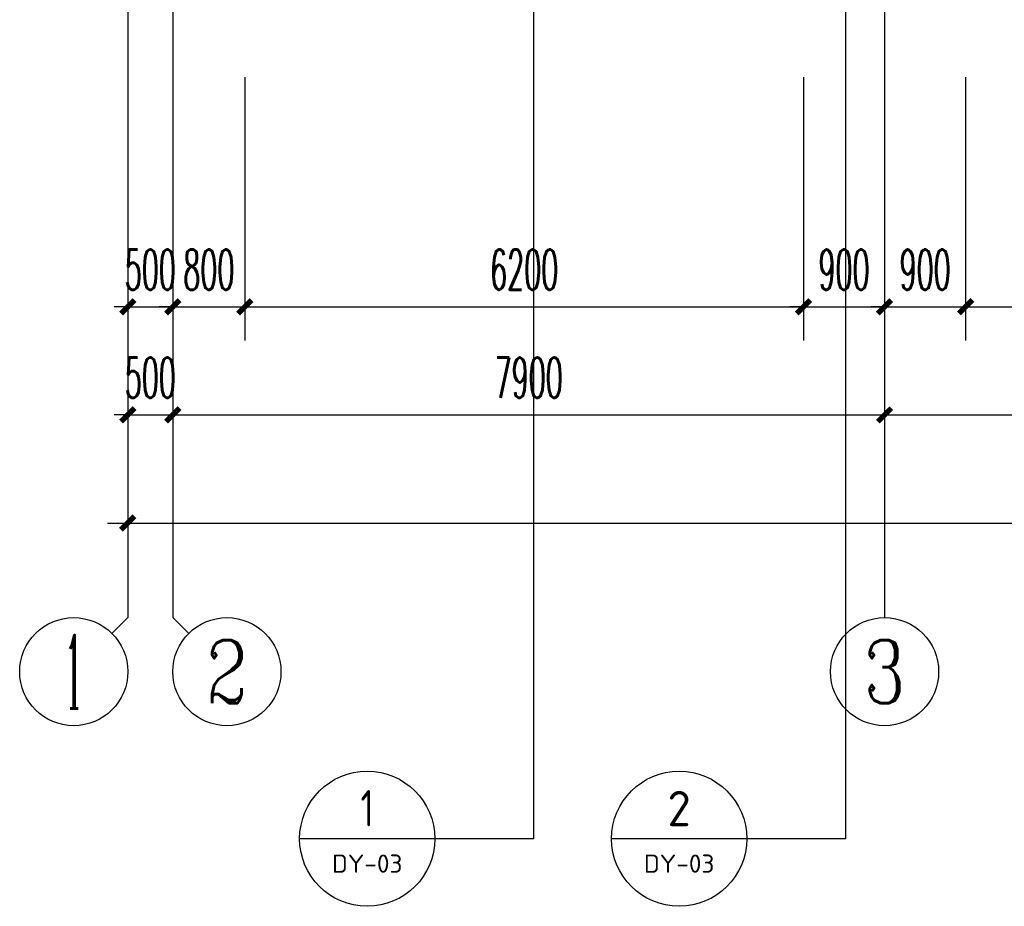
# Model space of a CAD drawing. Extents: x 1779708 to 7299578, y -1121471 to 88434.
# Tile 83 of 100: x 4321867 to 4332796, y -1072048 to -1062206. Entities that reach past the tile are written whole.
import ezdxf
from ezdxf.enums import TextEntityAlignment as Align

# ---------------------------------------------------------------- set-up
doc = ezdxf.new("R2010")
doc.units = 0
doc.header["$LTSCALE"] = 1000
doc.header["$MEASUREMENT"] = 0
doc.linetypes.add('DOTE', pattern=[2.42, 2, -0.2, 0.02, -0.2])
doc.layers.get('0').update_dxf_attribs({"linetype": 'CONTINUOUS'})
doc.layers.get('Defpoints').update_dxf_attribs({"linetype": 'CONTINUOUS'})
for name, color, linetype in [('AXIS', 3, 'CONTINUOUS'), ('AXIS_TEXT', 7, 'CONTINUOUS'), ('DIM_IDEN', 3, 'CONTINUOUS'), ('DOTE', 1, 'DOTE'), ('PUB_DIM', 3, 'CONTINUOUS'), ('PUB_TEXT', 7, 'CONTINUOUS'), ('室外构件', 4, 'CONTINUOUS')]:
    doc.layers.add(name, color=color, linetype=linetype)
doc.styles.add('_TCH_AXIS', font='COMPLEX', dxfattribs={"bigfont": 'GBCBIG'})
doc.styles.add('_TCH_DIM_T3', font='SIMPLEX.shx', dxfattribs={"width": 0.494118, "bigfont": 'GBCBIG.shx'})
doc.styles.add('COMPLEX', font='COMPLEX')
doc.styles.get("Standard").update_dxf_attribs({"font": 'GBENOR', "bigfont": 'GBCBIG'})
doc.dimstyles.new('_TCH_ARCH&&150', dxfattribs={"dimtxt": 446.25, "dimasz": 150, "dimexe": 375, "dimexo": 450, "dimgap": 189.375, "dimtad": 1, "dimdec": 0, "dimzin": 0, "dimdsep": 46, "dimtxsty": '_TCH_DIM_T3', "dimblk": 'ARCHTICK', "dimcen": 0.09, "dimdle": 225, "dimclrt": 7, "dimazin": 2, "dimtfac": 1, "dimtdec": 0, "dimtix": 1, "dimtmove": 2, "dimatfit": 3, "dimfxl": 250, "dimtolj": 1, "dimtzin": 0, "dimarcsym": 0})

# ---------------------------------------------------------------- blocks, each defined once
blk = doc.blocks.new('_AXISO')
blk.add_circle((0, 0), 0.5)
at = {"layer": 'AXIS_TEXT', "style": 'COMPLEX', "width": 1.041667}
blk.add_attdef('A', text='', height=0.56, dxfattribs=at).set_placement((-0.25, -0.28), (0.25, -0.28), align=Align.FIT)
blk = doc.blocks.new('_ArchTick')
at = {"color": 0, "linetype": 'ByBlock', "const_width": 0.4}
blk.add_lwpolyline([(-0.5, -0.5), (0.5, 0.5)], dxfattribs=at)
blk = doc.blocks.new('*D6822')
at = {"layer": 'AXIS', "color": 0, "lineweight": -2, "transparency": 16777216}
for p, q in [((9200, 6750), (9200, 1875)), ((84800, 6750), (84800, 1875)), ((8975, 2250), (85025, 2250))]:
    blk.add_line(p, q, dxfattribs=at)
at = {"layer": 'Defpoints', "color": 0, "transparency": 16777216}
for p in [(9200, 7200), (84800, 7200), (84800, 2250)]:
    blk.add_point(p, dxfattribs=at)
at = {"layer": 'AXIS', "color": 0, "lineweight": -2, "transparency": 16777216, "xscale": 150, "yscale": 150, "zscale": 150, "rotation": 180}
blk.add_blockref('_ArchTick', (9200, 2250), dxfattribs=at)
at = {"layer": 'AXIS', "color": 0, "lineweight": -2, "transparency": 16777216, "xscale": 150, "yscale": 150, "zscale": 150}
blk.add_blockref('_ArchTick', (84800, 2250), dxfattribs=at)
at = {"layer": 'AXIS', "color": 7, "transparency": 16777216, "insert": (47000, 2663), "char_height": 446.2, "attachment_point": 5, "style": '_TCH_DIM_T3'}
blk.add_mtext('\\A1;75600', dxfattribs=at)
blk = doc.blocks.new('*D6823')
at = {"layer": 'AXIS', "color": 0, "lineweight": -2, "transparency": 16777216}
for p, q in [((9200, 6750), (9200, 3075)), ((9700, 6750), (9700, 3075)), ((9200, 3450), (9050, 3450)), ((9200, 3450), (9700, 3450)), ((9700, 3450), (9850, 3450))]:
    blk.add_line(p, q, dxfattribs=at)
at = {"layer": 'Defpoints', "color": 0, "transparency": 16777216}
for p in [(9200, 7200), (9700, 7200), (9700, 3450)]:
    blk.add_point(p, dxfattribs=at)
at = {"layer": 'AXIS', "color": 0, "lineweight": -2, "transparency": 16777216, "xscale": 150, "yscale": 150, "zscale": 150}
blk.add_blockref('_ArchTick', (9200, 3450), dxfattribs=at)
at = {"layer": 'AXIS', "color": 0, "lineweight": -2, "transparency": 16777216, "xscale": 150, "yscale": 150, "zscale": 150, "rotation": 180}
blk.add_blockref('_ArchTick', (9700, 3450), dxfattribs=at)
at = {"layer": 'AXIS', "color": 7, "transparency": 16777216, "insert": (9450, 3863), "char_height": 446.2, "attachment_point": 5, "style": '_TCH_DIM_T3'}
blk.add_mtext('\\A1;500', dxfattribs=at)
blk = doc.blocks.new('*D6824')
at = {"layer": 'AXIS', "color": 0, "lineweight": -2, "transparency": 16777216}
for p, q in [((9700, 6750), (9700, 3075)), ((17600, 6750), (17600, 3075)), ((9475, 3450), (17825, 3450))]:
    blk.add_line(p, q, dxfattribs=at)
at = {"layer": 'Defpoints', "color": 0, "transparency": 16777216}
for p in [(9700, 7200), (17600, 7200), (17600, 3450)]:
    blk.add_point(p, dxfattribs=at)
at = {"layer": 'AXIS', "color": 0, "lineweight": -2, "transparency": 16777216, "xscale": 150, "yscale": 150, "zscale": 150, "rotation": 180}
blk.add_blockref('_ArchTick', (9700, 3450), dxfattribs=at)
at = {"layer": 'AXIS', "color": 0, "lineweight": -2, "transparency": 16777216, "xscale": 150, "yscale": 150, "zscale": 150}
blk.add_blockref('_ArchTick', (17600, 3450), dxfattribs=at)
at = {"layer": 'AXIS', "color": 7, "transparency": 16777216, "insert": (13650, 3863), "char_height": 446.2, "attachment_point": 5, "style": '_TCH_DIM_T3'}
blk.add_mtext('\\A1;7900', dxfattribs=at)
blk = doc.blocks.new('*D6825')
at = {"layer": 'AXIS', "color": 0, "lineweight": -2, "transparency": 16777216}
for p, q in [((17600, 6750), (17600, 3075)), ((22300, 6750), (22300, 3075)), ((17375, 3450), (22525, 3450))]:
    blk.add_line(p, q, dxfattribs=at)
at = {"layer": 'Defpoints', "color": 0, "transparency": 16777216}
for p in [(17600, 7200), (22300, 7200), (22300, 3450)]:
    blk.add_point(p, dxfattribs=at)
at = {"layer": 'AXIS', "color": 0, "lineweight": -2, "transparency": 16777216, "xscale": 150, "yscale": 150, "zscale": 150, "rotation": 180}
blk.add_blockref('_ArchTick', (17600, 3450), dxfattribs=at)
at = {"layer": 'AXIS', "color": 0, "lineweight": -2, "transparency": 16777216, "xscale": 150, "yscale": 150, "zscale": 150}
blk.add_blockref('_ArchTick', (22300, 3450), dxfattribs=at)
at = {"layer": 'AXIS', "color": 7, "transparency": 16777216, "insert": (19950, 3863), "char_height": 446.2, "attachment_point": 5, "style": '_TCH_DIM_T3'}
blk.add_mtext('\\A1;4700', dxfattribs=at)
blk = doc.blocks.new('*D4858')
at = {"layer": 'Defpoints', "color": 0, "transparency": 16777216}
for p in [(4332367, -1062393), (4336167, -1062393), (4336167, -1065393)]:
    blk.add_point(p, dxfattribs=at)
at = {"layer": 'PUB_DIM', "color": 0, "lineweight": -2, "transparency": 16777216}
for p, q in [((4332367, -1062843), (4332367, -1065768)), ((4336167, -1062843), (4336167, -1065768)), ((4332142, -1065393), (4336392, -1065393))]:
    blk.add_line(p, q, dxfattribs=at)
at = {"layer": 'PUB_DIM', "color": 0, "lineweight": -2, "transparency": 16777216, "xscale": 150, "yscale": 150, "zscale": 150, "rotation": 180}
blk.add_blockref('_ArchTick', (4332367, -1065393), dxfattribs=at)
at = {"layer": 'PUB_DIM', "color": 0, "lineweight": -2, "transparency": 16777216, "xscale": 150, "yscale": 150, "zscale": 150}
blk.add_blockref('_ArchTick', (4336167, -1065393), dxfattribs=at)
at = {"layer": 'PUB_DIM', "color": 7, "transparency": 16777216, "insert": (4334267, -1064981), "char_height": 446.2, "attachment_point": 5, "style": '_TCH_DIM_T3'}
blk.add_mtext('\\A1;3800', dxfattribs=at)
blk = doc.blocks.new('*D4859')
at = {"layer": 'Defpoints', "color": 0, "transparency": 16777216}
for p in [(4331467, -1062393), (4332367, -1062393), (4332367, -1065393)]:
    blk.add_point(p, dxfattribs=at)
at = {"layer": 'PUB_DIM', "color": 0, "lineweight": -2, "transparency": 16777216}
for p, q in [((4331467, -1062843), (4331467, -1065768)), ((4332367, -1062843), (4332367, -1065768)), ((4331467, -1065393), (4331317, -1065393)), ((4331467, -1065393), (4332367, -1065393)), ((4332367, -1065393), (4332517, -1065393))]:
    blk.add_line(p, q, dxfattribs=at)
at = {"layer": 'PUB_DIM', "color": 0, "lineweight": -2, "transparency": 16777216, "xscale": 150, "yscale": 150, "zscale": 150}
blk.add_blockref('_ArchTick', (4331467, -1065393), dxfattribs=at)
at = {"layer": 'PUB_DIM', "color": 0, "lineweight": -2, "transparency": 16777216, "xscale": 150, "yscale": 150, "zscale": 150, "rotation": 180}
blk.add_blockref('_ArchTick', (4332367, -1065393), dxfattribs=at)
at = {"layer": 'PUB_DIM', "color": 7, "transparency": 16777216, "insert": (4331917, -1064981), "char_height": 446.2, "attachment_point": 5, "style": '_TCH_DIM_T3'}
blk.add_mtext('\\A1;900', dxfattribs=at)
blk = doc.blocks.new('*D4860')
at = {"layer": 'Defpoints', "color": 0, "transparency": 16777216}
for p in [(4330567, -1062393), (4331467, -1062393), (4331467, -1065393)]:
    blk.add_point(p, dxfattribs=at)
at = {"layer": 'PUB_DIM', "color": 0, "lineweight": -2, "transparency": 16777216}
for p, q in [((4330567, -1062843), (4330567, -1065768)), ((4331467, -1062843), (4331467, -1065768)), ((4330567, -1065393), (4330417, -1065393)), ((4330567, -1065393), (4331467, -1065393)), ((4331467, -1065393), (4331617, -1065393))]:
    blk.add_line(p, q, dxfattribs=at)
at = {"layer": 'PUB_DIM', "color": 0, "lineweight": -2, "transparency": 16777216, "xscale": 150, "yscale": 150, "zscale": 150}
blk.add_blockref('_ArchTick', (4330567, -1065393), dxfattribs=at)
at = {"layer": 'PUB_DIM', "color": 0, "lineweight": -2, "transparency": 16777216, "xscale": 150, "yscale": 150, "zscale": 150, "rotation": 180}
blk.add_blockref('_ArchTick', (4331467, -1065393), dxfattribs=at)
at = {"layer": 'PUB_DIM', "color": 7, "transparency": 16777216, "insert": (4331017, -1064981), "char_height": 446.2, "attachment_point": 5, "style": '_TCH_DIM_T3'}
blk.add_mtext('\\A1;900', dxfattribs=at)
blk = doc.blocks.new('*D4861')
at = {"layer": 'Defpoints', "color": 0, "transparency": 16777216}
for p in [(4324367, -1062393), (4330567, -1062393), (4330567, -1065393)]:
    blk.add_point(p, dxfattribs=at)
at = {"layer": 'PUB_DIM', "color": 0, "lineweight": -2, "transparency": 16777216}
for p, q in [((4324367, -1062843), (4324367, -1065768)), ((4330567, -1062843), (4330567, -1065768)), ((4324142, -1065393), (4330792, -1065393))]:
    blk.add_line(p, q, dxfattribs=at)
at = {"layer": 'PUB_DIM', "color": 0, "lineweight": -2, "transparency": 16777216, "xscale": 150, "yscale": 150, "zscale": 150, "rotation": 180}
blk.add_blockref('_ArchTick', (4324367, -1065393), dxfattribs=at)
at = {"layer": 'PUB_DIM', "color": 0, "lineweight": -2, "transparency": 16777216, "xscale": 150, "yscale": 150, "zscale": 150}
blk.add_blockref('_ArchTick', (4330567, -1065393), dxfattribs=at)
at = {"layer": 'PUB_DIM', "color": 7, "transparency": 16777216, "insert": (4327467, -1064981), "char_height": 446.2, "attachment_point": 5, "style": '_TCH_DIM_T3'}
blk.add_mtext('\\A1;6200', dxfattribs=at)
blk = doc.blocks.new('*D4862')
at = {"layer": 'Defpoints', "color": 0, "transparency": 16777216}
for p in [(4323567, -1062393), (4324367, -1062393), (4324367, -1065393)]:
    blk.add_point(p, dxfattribs=at)
at = {"layer": 'PUB_DIM', "color": 0, "lineweight": -2, "transparency": 16777216}
for p, q in [((4323567, -1062843), (4323567, -1065768)), ((4324367, -1062843), (4324367, -1065768)), ((4323567, -1065393), (4323417, -1065393)), ((4323567, -1065393), (4324367, -1065393)), ((4324367, -1065393), (4324517, -1065393))]:
    blk.add_line(p, q, dxfattribs=at)
at = {"layer": 'PUB_DIM', "color": 0, "lineweight": -2, "transparency": 16777216, "xscale": 150, "yscale": 150, "zscale": 150}
blk.add_blockref('_ArchTick', (4323567, -1065393), dxfattribs=at)
at = {"layer": 'PUB_DIM', "color": 0, "lineweight": -2, "transparency": 16777216, "xscale": 150, "yscale": 150, "zscale": 150, "rotation": 180}
blk.add_blockref('_ArchTick', (4324367, -1065393), dxfattribs=at)
at = {"layer": 'PUB_DIM', "color": 7, "transparency": 16777216, "insert": (4323967, -1064981), "char_height": 446.2, "attachment_point": 5, "style": '_TCH_DIM_T3'}
blk.add_mtext('\\A1;800', dxfattribs=at)
blk = doc.blocks.new('*D4863')
at = {"layer": 'Defpoints', "color": 0, "transparency": 16777216}
for p in [(4323067, -1062393), (4323567, -1062393), (4323567, -1065393)]:
    blk.add_point(p, dxfattribs=at)
at = {"layer": 'PUB_DIM', "color": 0, "lineweight": -2, "transparency": 16777216}
for p, q in [((4323067, -1062843), (4323067, -1065768)), ((4323567, -1062843), (4323567, -1065768)), ((4323067, -1065393), (4322917, -1065393)), ((4323067, -1065393), (4323567, -1065393)), ((4323567, -1065393), (4323717, -1065393))]:
    blk.add_line(p, q, dxfattribs=at)
at = {"layer": 'PUB_DIM', "color": 0, "lineweight": -2, "transparency": 16777216, "xscale": 150, "yscale": 150, "zscale": 150}
blk.add_blockref('_ArchTick', (4323067, -1065393), dxfattribs=at)
at = {"layer": 'PUB_DIM', "color": 0, "lineweight": -2, "transparency": 16777216, "xscale": 150, "yscale": 150, "zscale": 150, "rotation": 180}
blk.add_blockref('_ArchTick', (4323567, -1065393), dxfattribs=at)
at = {"layer": 'PUB_DIM', "color": 7, "transparency": 16777216, "insert": (4323317, -1064981), "char_height": 446.2, "attachment_point": 5, "style": '_TCH_DIM_T3'}
blk.add_mtext('\\A1;500', dxfattribs=at)
blk = doc.blocks.new('A$C159220C3')
at = {"layer": 'AXIS'}
for p, q in [((9200, 7200), (9200, 1200)), ((9700, 7200), (9700, 1200)), ((17600, 7200), (17600, 1200)), ((9024.3, 1024.3), (9200, 1200)), ((9875.7, 1024.3), (9700, 1200))]:
    blk.add_line(p, q, dxfattribs=at)
at = {"layer": 'DOTE'}
for p, q in [((9200, 149200), (9200, 7200)), ((9700, 149200), (9700, 7200)), ((17600, 149200), (17600, 7200))]:
    blk.add_line(p, q, dxfattribs=at)
at = {"layer": 'AXIS'}
ref = blk.add_blockref('_AXISO', (8600, 600), dxfattribs=dict(at, xscale=1200, yscale=1200, zscale=1200))
ref.add_attrib('A', '1', dxfattribs={"layer": 'AXIS_TEXT', "height": 817.2, "style": '_TCH_AXIS', "width": 0.555556}).set_placement((8502.7, 191.4), (8697.3, 191.4), align=Align.FIT)
ref = blk.add_blockref('_AXISO', (10300, 600), dxfattribs=dict(at, xscale=1200, yscale=1200, zscale=1200))
ref.add_attrib('A', '2', dxfattribs={"layer": 'AXIS_TEXT', "height": 698.9, "style": '_TCH_AXIS'}).set_placement((10067, 250.5), (10533, 250.5), align=Align.FIT)
ref = blk.add_blockref('_AXISO', (17600, 600), dxfattribs=dict(at, xscale=1200, yscale=1200, zscale=1200))
ref.add_attrib('A', '3', dxfattribs={"layer": 'AXIS_TEXT', "height": 698.9, "style": '_TCH_AXIS'}).set_placement((17367, 250.5), (17833, 250.5), align=Align.FIT)
for p1, p2, distance, picture, middle in [((9200, 7200), (9700, 7200), -3750, '*D6823', (9450, 3862.5)), ((9200, 7200), (84800, 7200), -4950, '*D6822', (47000, 2662.5)), ((9700, 7200), (17600, 7200), -3750, '*D6824', (13650, 3862.5)), ((17600, 7200), (22300, 7200), -3750, '*D6825', (19950, 3862.5))]:
    dim = blk.add_aligned_dim(p1=p1, p2=p2, distance=distance, dimstyle='_TCH_ARCH&&150', dxfattribs=at)
    dim.commit()
    dim.dimension.update_dxf_attribs({"geometry": picture, "text_midpoint": middle})

msp = doc.modelspace()

# ---------------------------------------------------------------- linework, layer by layer
at = {"layer": 'DIM_IDEN'}
for p, q in [((4327572, -1060488.1), (4327572, -1071298)), ((4331034.5, -1060488.1), (4331034.5, -1071298)), ((4326474.4, -1071298), (4324974.4, -1071298)), ((4327572, -1071298), (4326474.4, -1071298)), ((4329936.9, -1071298), (4328436.9, -1071298)), ((4331034.5, -1071298), (4329936.9, -1071298))]:
    msp.add_line(p, q, dxfattribs=at)
for centre in [(4325724.4, -1071298), (4329186.9, -1071298)]:
    msp.add_circle(centre, 750, dxfattribs=at)

# ---------------------------------------------------------------- block references
at = {"layer": '室外构件'}
msp.add_blockref('A$C159220C3', (4313867.1, -1070043.3), dxfattribs=at)

# ---------------------------------------------------------------- texts
at = {"layer": 'PUB_TEXT', "color": 7}
for s, height, width, p, p2 in [('1', 403.5, 0.995924, (4325650.4, -1071160.9), (4325798.4, -1071160.9)), ('2', 391.9, 0.995924, (4329057.6, -1071159.3), (4329316.1, -1071159.3)), ('DY-03', 201.97, 1.022865, (4325333, -1071675.1), (4326115.7, -1071675.1)), ('DY-03', 201.97, 1.022865, (4328795.5, -1071675.1), (4329578.2, -1071675.1))]:
    msp.add_text(s, height=height, dxfattribs=dict(at, width=width)).set_placement(p, p2, align=Align.FIT)

# ---------------------------------------------------------------- dimensions: what is measured, and where the dimension line sits
at = {"layer": 'PUB_DIM'}
for p1, p2, picture, middle in [((4323067.1, -1062393.3), (4323567.1, -1062393.3), '*D4863', (4323317.1, -1064980.8)), ((4323567.1, -1062393.3), (4324367.1, -1062393.3), '*D4862', (4323967.1, -1064980.8)), ((4324367.1, -1062393.3), (4330567.1, -1062393.3), '*D4861', (4327467.1, -1064980.8)), ((4330567.1, -1062393.3), (4331467.1, -1062393.3), '*D4860', (4331017.1, -1064980.8)), ((4331467.1, -1062393.3), (4332367.1, -1062393.3), '*D4859', (4331917.1, -1064980.8)), ((4332367.1, -1062393.3), (4336167.1, -1062393.3), '*D4858', (4334267.1, -1064980.8))]:
    dim = msp.add_aligned_dim(p1=p1, p2=p2, distance=-3000, dimstyle='_TCH_ARCH&&150', dxfattribs=at)
    dim.commit()
    dim.dimension.update_dxf_attribs({"geometry": picture, "text_midpoint": middle})

doc.saveas('drawing.dxf')
